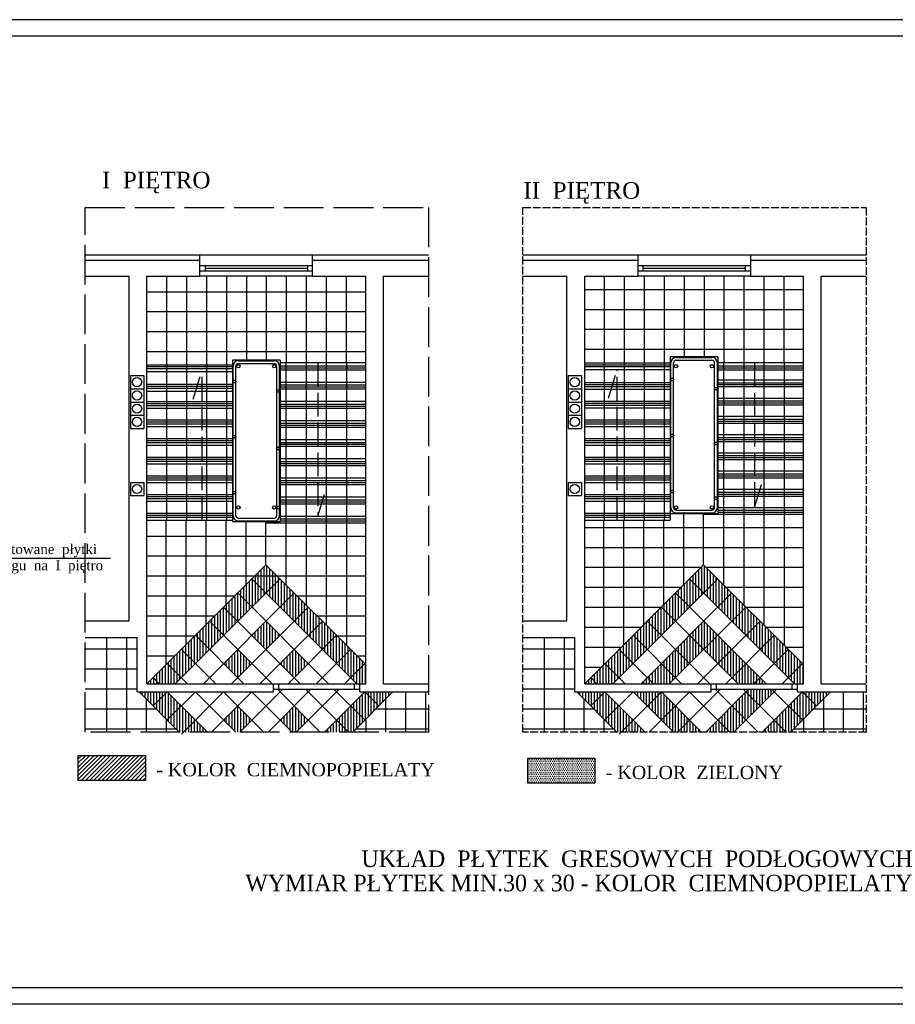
# Model space of a CAD drawing. Extents: x -4334 to 79223, y -1882 to 29514.
# Tile 45 of 60: x 50824 to 52145, y 7250 to 8735. Entities that reach past the tile are written whole.
import ezdxf

# ---------------------------------------------------------------- set-up
doc = ezdxf.new("R2010")
doc.units = 0
doc.header["$MEASUREMENT"] = 0
doc.linetypes.add('ACAD_ISO02W100', pattern=[15, 12, -3])
for name, color, linetype in [('CIENKIE', 251, 'CONTINUOUS'), ('NAPIS', 251, 'CONTINUOUS'), ('PRZERYW', 251, 'ACAD_ISO02W100'), ('SCIANY', 251, 'CONTINUOUS'), ('urzadzenia', 251, 'CONTINUOUS'), ('URZĄDZENIA', 251, 'CONTINUOUS')]:
    doc.layers.add(name, color=color, linetype=linetype)
doc.styles.add('NEWROMAN', font='TIMES.TTF')
pattern_1 = [(90, (51087.167, 18386.5174), (-4.375, 9e-16), [])]

msp = doc.modelspace()

# ---------------------------------------------------------------- hatches: boundary and pattern name
at = {"layer": 'urzadzenia', "ltscale": 3}
h = msp.add_hatch(dxfattribs=at)
h.set_pattern_fill('ANSI31', color=256, scale=35, angle=45, style=0)
h.set_pattern_definition(pattern_1)
h.paths.add_polyline_path([(51195.19, 7828.12), (51173.91, 7806.84), (51195.19, 7785.55), (51216.48, 7806.84)])
h.paths.add_polyline_path([(51152.62, 7742.99), (51173.91, 7764.27), (51152.62, 7785.55), (51131.34, 7764.27)])
h.paths.add_polyline_path([(51237.76, 7785.55), (51216.48, 7764.27), (51237.76, 7742.99), (51259.04, 7764.27)])
h.paths.add_polyline_path([(51240.88, 7660.97), (51259.04, 7679.14), (51237.76, 7700.42), (51216.48, 7679.14), (51234.64, 7660.97)])
h.paths.add_polyline_path([(51149.5, 7660.97), (51155.75, 7660.97), (51173.91, 7679.14), (51152.62, 7700.42), (51131.34, 7679.14)])
h = msp.add_hatch(dxfattribs=at)
h.set_pattern_fill('ANSI31', color=256, scale=35, angle=45, style=0)
h.set_pattern_definition(pattern_1)
h.paths.add_polyline_path([(51761.26, 7733.7), (51779.83, 7733.7), (51770.55, 7742.99)])
h.paths.add_polyline_path([(51813.11, 7742.99), (51791.83, 7764.27), (51770.55, 7742.99), (51779.83, 7733.7), (51803.83, 7733.7)])
h.paths.add_polyline_path([(51834.4, 7764.27), (51813.11, 7785.55), (51791.83, 7764.27), (51813.11, 7742.99)])
h.paths.add_polyline_path([(51855.68, 7785.55), (51834.4, 7806.84), (51813.11, 7785.55), (51834.4, 7764.27)])
h.paths.add_polyline_path([(51876.97, 7806.84), (51855.68, 7828.12), (51834.4, 7806.84), (51855.68, 7785.55)])
h.paths.add_polyline_path([(51855.68, 7785.55), (51876.97, 7764.27), (51898.25, 7785.55), (51876.97, 7806.84)])
h.paths.add_polyline_path([(51898.25, 7742.99), (51919.53, 7764.27), (51898.25, 7785.55), (51876.97, 7764.27)])
h.paths.add_polyline_path([(51907.53, 7733.7), (51931.53, 7733.7), (51940.82, 7742.99), (51919.53, 7764.27), (51898.25, 7742.99)])
h.paths.add_polyline_path([(51940.82, 7742.99), (51931.53, 7733.7), (51950.1, 7733.7)])
h.paths.add_polyline_path([(51940.82, 7700.42), (51962.1, 7721.7), (51958.1, 7725.7), (51923.53, 7725.7), (51919.53, 7721.7)])
h.paths.add_polyline_path([(51919.53, 7679.14), (51940.82, 7700.42), (51919.53, 7721.7), (51898.25, 7700.42)])
h.paths.add_polyline_path([(51901.37, 7660.97), (51919.53, 7679.14), (51898.25, 7700.42), (51876.97, 7679.14), (51895.13, 7660.97)])
h.paths.add_polyline_path([(51895.13, 7660.97), (51876.97, 7679.14), (51858.8, 7660.97)])
h.paths.add_polyline_path([(51852.56, 7660.97), (51834.4, 7679.14), (51816.24, 7660.97)])
h.paths.add_polyline_path([(51816.24, 7660.97), (51834.4, 7679.14), (51813.11, 7700.42), (51791.83, 7679.14), (51809.99, 7660.97)])
h.paths.add_polyline_path([(51813.11, 7700.42), (51791.83, 7721.7), (51770.55, 7700.42), (51791.83, 7679.14)])
h.paths.add_polyline_path([(51770.55, 7700.42), (51791.83, 7721.7), (51749.26, 7721.7)])
h = msp.add_hatch(dxfattribs=at)
h.set_pattern_fill('ANSI31', color=256, scale=35, style=0)
h.set_pattern_definition([(45, (-1877.509, -2149.4463), (-3.09359217, 3.09359217), [])])
h.paths.add_polyline_path([(51013.29, 7587.95), (51013.29, 7625.71), (50912.03, 7625.71), (50912.03, 7587.95)])
h = msp.add_hatch(dxfattribs=at)
h.set_pattern_fill('DOTS', color=256, scale=45, style=0)
h.set_pattern_definition([(0, (-1852.157, -2153.6698), (1.40625, 2.8125), [0, -2.8125])])
h.paths.add_polyline_path([(51691.51, 7583.72), (51691.51, 7621.49), (51590.25, 7621.49), (51590.25, 7583.72)])
at = {"layer": 'URZĄDZENIA', "ltscale": 3}
h = msp.add_hatch(dxfattribs=at)
h.set_pattern_fill('ANSI31', color=256, scale=35, angle=45, style=0)
h.set_pattern_definition([(90, (50426.6777, 18386.5174), (-4.375, 9e-16), [])])
h.paths.add_polyline_path([(51034.21, 7733.7), (51024.92, 7742.99), (51015.64, 7733.7)])
h.paths.add_polyline_path([(51024.92, 7742.99), (51034.21, 7733.7), (51058.21, 7733.7), (51067.49, 7742.99), (51046.21, 7764.27)])
h.paths.add_polyline_path([(51067.49, 7785.55), (51046.21, 7764.27), (51067.49, 7742.99), (51088.77, 7764.27)])
h.paths.add_polyline_path([(51088.77, 7806.84), (51067.49, 7785.55), (51088.77, 7764.27), (51110.06, 7785.55)])
h.paths.add_polyline_path([(51131.34, 7806.84), (51110.06, 7828.12), (51088.77, 7806.84), (51110.06, 7785.55)])
h.paths.add_polyline_path([(51131.34, 7806.84), (51152.62, 7828.12), (51131.34, 7849.41), (51110.06, 7828.12)])
h.paths.add_polyline_path([(51152.62, 7828.12), (51173.91, 7849.41), (51152.62, 7870.69), (51131.34, 7849.41)])
h.paths.add_polyline_path([(51173.91, 7891.97), (51152.62, 7870.69), (51173.91, 7849.41), (51195.19, 7870.69)])
h.paths.add_polyline_path([(51195.19, 7870.69), (51216.48, 7891.97), (51195.19, 7913.26), (51173.91, 7891.97)])
h.paths.add_polyline_path([(51216.48, 7849.41), (51237.76, 7870.69), (51216.48, 7891.97), (51195.19, 7870.69)])
h.paths.add_polyline_path([(51259.04, 7849.41), (51237.76, 7870.69), (51216.48, 7849.41), (51237.76, 7828.12)])
h.paths.add_polyline_path([(51280.33, 7828.12), (51259.04, 7849.41), (51237.76, 7828.12), (51259.04, 7806.84)])
h.paths.add_polyline_path([(51259.04, 7806.84), (51280.33, 7785.55), (51301.61, 7806.84), (51280.33, 7828.12)])
h.paths.add_polyline_path([(51280.33, 7785.55), (51301.61, 7764.27), (51322.9, 7785.55), (51301.61, 7806.84)])
h.paths.add_polyline_path([(51322.9, 7742.99), (51344.18, 7764.27), (51322.9, 7785.55), (51301.61, 7764.27)])
h.paths.add_polyline_path([(51322.9, 7742.99), (51332.18, 7733.7), (51336.64, 7733.7), (51345.64, 7733.7), (51345.64, 7762.81), (51344.18, 7764.27)])
h.paths.add_polyline_path([(51348.64, 7721.7), (51348.64, 7717.25), (51365.46, 7700.42), (51372.64, 7707.59), (51372.64, 7721.7)])
h.paths.add_polyline_path([(51348.64, 7717.25), (51348.64, 7683.59), (51365.46, 7700.42)])
h.paths.add_polyline_path([(51348.64, 7717.25), (51344.18, 7721.7), (51322.9, 7700.42), (51344.18, 7679.14), (51348.64, 7683.59)])
h.paths.add_polyline_path([(51372.64, 7721.7), (51372.64, 7707.59), (51386.75, 7721.7)])
h.paths.add_polyline_path([(51301.61, 7679.14), (51319.77, 7660.97), (51326.02, 7660.97), (51344.18, 7679.14), (51322.9, 7700.42)])
h.paths.add_polyline_path([(51319.77, 7660.97), (51301.61, 7679.14), (51283.45, 7660.97)])
h.paths.add_polyline_path([(51046.21, 7721.7), (51012.64, 7721.7), (51012.64, 7712.7), (51024.92, 7700.42)])
h.paths.add_polyline_path([(51012.64, 7721.7), (51003.64, 7721.7), (51012.64, 7712.7)])
h.paths.add_polyline_path([(51024.92, 7700.42), (51046.21, 7679.14), (51067.49, 7700.42), (51046.21, 7721.7)])
h.paths.add_polyline_path([(51067.49, 7700.42), (51046.21, 7679.14), (51064.37, 7660.97), (51070.61, 7660.97), (51088.77, 7679.14)])
h.paths.add_polyline_path([(51088.77, 7679.14), (51070.61, 7660.97), (51106.94, 7660.97)])
h = msp.add_hatch(dxfattribs=at)
h.set_pattern_fill('ANSI31', color=256, scale=35, angle=45, style=0)
h.set_pattern_definition(pattern_1)
h.paths.add_polyline_path([(51694.69, 7733.7), (51685.41, 7742.99), (51676.13, 7733.7)])
h.paths.add_polyline_path([(51685.41, 7742.99), (51694.69, 7733.7), (51718.69, 7733.7), (51727.98, 7742.99), (51706.69, 7764.27)])
h.paths.add_polyline_path([(51727.98, 7785.55), (51706.69, 7764.27), (51727.98, 7742.99), (51749.26, 7764.27)])
h.paths.add_polyline_path([(51749.26, 7806.84), (51727.98, 7785.55), (51749.26, 7764.27), (51770.55, 7785.55)])
h.paths.add_polyline_path([(51791.83, 7806.84), (51770.55, 7828.12), (51749.26, 7806.84), (51770.55, 7785.55)])
h.paths.add_polyline_path([(51791.83, 7806.84), (51813.11, 7828.12), (51791.83, 7849.41), (51770.55, 7828.12)])
h.paths.add_polyline_path([(51813.11, 7828.12), (51834.4, 7849.41), (51813.11, 7870.69), (51791.83, 7849.41)])
h.paths.add_polyline_path([(51834.4, 7891.97), (51813.11, 7870.69), (51834.4, 7849.41), (51855.68, 7870.69)])
h.paths.add_polyline_path([(51855.68, 7870.69), (51876.97, 7891.97), (51855.68, 7913.26), (51834.4, 7891.97)])
h.paths.add_polyline_path([(51876.97, 7849.41), (51898.25, 7870.69), (51876.97, 7891.97), (51855.68, 7870.69)])
h.paths.add_polyline_path([(51919.53, 7849.41), (51898.25, 7870.69), (51876.97, 7849.41), (51898.25, 7828.12)])
h.paths.add_polyline_path([(51940.82, 7828.12), (51919.53, 7849.41), (51898.25, 7828.12), (51919.53, 7806.84)])
h.paths.add_polyline_path([(51919.53, 7806.84), (51940.82, 7785.55), (51962.1, 7806.84), (51940.82, 7828.12)])
h.paths.add_polyline_path([(51940.82, 7785.55), (51962.1, 7764.27), (51983.39, 7785.55), (51962.1, 7806.84)])
h.paths.add_polyline_path([(51983.39, 7742.99), (52004.67, 7764.27), (51983.39, 7785.55), (51962.1, 7764.27)])
h.paths.add_polyline_path([(51983.39, 7742.99), (51992.67, 7733.7), (51997.13, 7733.7), (52006.13, 7733.7), (52006.13, 7762.81), (52004.67, 7764.27)])
h.paths.add_polyline_path([(52009.13, 7721.7), (52009.13, 7717.25), (52025.95, 7700.42), (52033.13, 7707.59), (52033.13, 7721.7)])
h.paths.add_polyline_path([(52009.13, 7717.25), (52009.13, 7683.59), (52025.95, 7700.42)])
h.paths.add_polyline_path([(52009.13, 7717.25), (52004.67, 7721.7), (51983.39, 7700.42), (52004.67, 7679.14), (52009.13, 7683.59)])
h.paths.add_polyline_path([(52033.13, 7721.7), (52033.13, 7707.59), (52047.24, 7721.7)])
h.paths.add_polyline_path([(51962.1, 7679.14), (51980.26, 7660.97), (51986.51, 7660.97), (52004.67, 7679.14), (51983.39, 7700.42)])
h.paths.add_polyline_path([(51980.26, 7660.97), (51962.1, 7679.14), (51943.94, 7660.97)])
h.paths.add_polyline_path([(51706.69, 7721.7), (51673.13, 7721.7), (51673.13, 7712.7), (51685.41, 7700.42)])
h.paths.add_polyline_path([(51673.13, 7721.7), (51664.13, 7721.7), (51673.13, 7712.7)])
h.paths.add_polyline_path([(51685.41, 7700.42), (51706.69, 7679.14), (51727.98, 7700.42), (51706.69, 7721.7)])
h.paths.add_polyline_path([(51727.98, 7700.42), (51706.69, 7679.14), (51724.86, 7660.97), (51731.1, 7660.97), (51749.26, 7679.14)])
h.paths.add_polyline_path([(51749.26, 7679.14), (51731.1, 7660.97), (51767.42, 7660.97)])

# ---------------------------------------------------------------- linework, layer by layer
at = {"layer": 'CIENKIE', "ltscale": 3}
for p, q in [((53153.17, 8735.34), (49928.36, 8735.34)), ((53128.17, 8710.34), (50128.36, 8710.34)), ((51095.64, 8380.7), (51265.64, 8380.7)), ((51756.13, 8380.7), (51926.13, 8380.7)), ((50922.22, 8372.7), (51095.64, 8372.7)), ((51095.64, 8364.56), (51265.64, 8364.56)), ((51103.64, 8364.56), (51103.64, 8356.56)), ((51103.64, 8360.56), (51257.64, 8360.56)), ((51257.64, 8364.56), (51257.64, 8356.56)), ((51265.64, 8372.7), (51440.63, 8372.7)), ((51582.71, 8372.7), (51756.13, 8372.7)), ((51756.13, 8364.56), (51926.13, 8364.56)), ((51764.13, 8364.56), (51764.13, 8356.56)), ((51764.13, 8360.56), (51918.13, 8360.56)), ((51918.13, 8364.56), (51918.13, 8356.56)), ((51926.13, 8372.7), (52101.12, 8372.7)), ((51095.64, 8356.56), (51265.64, 8356.56)), ((51265.64, 8348.7), (51095.64, 8348.7)), ((51756.13, 8356.56), (51926.13, 8356.56)), ((51926.13, 8348.7), (51756.13, 8348.7)), ((51153.64, 8220.9), (51207.64, 8220.9)), ((51153.64, 8216.7), (51207.64, 8216.7)), ((51345.64, 8217.7), (51216.64, 8217.7)), ((51814.13, 8225.9), (51868.13, 8225.9)), ((51814.13, 8221.7), (51868.13, 8221.7)), ((52006.13, 8217.7), (51877.13, 8217.7)), ((51015.64, 8204.7), (51144.64, 8204.7)), ((51676.13, 8207.7), (51805.13, 8207.7)), ((51216.64, 8188.83), (51345.64, 8188.83)), ((51877.13, 8192.2), (52006.13, 8192.2)), ((51015.64, 8175.33), (51144.64, 8175.33)), ((51805.13, 8177.58), (51676.13, 8177.58)), ((51216.64, 8159.95), (51345.64, 8159.95)), ((51877.13, 8164.7), (52006.13, 8164.7)), ((51015.64, 8149.33), (51144.64, 8149.33)), ((51805.13, 8149.46), (51676.13, 8149.46)), ((51216.64, 8131.08), (51345.64, 8131.08)), ((51877.13, 8137.2), (52006.13, 8137.2)), ((51144.64, 8121.34), (51015.64, 8121.34)), ((51805.13, 8121.34), (51676.13, 8121.34)), ((51877.13, 8109.7), (52006.13, 8109.7)), ((51216.64, 8102.2), (51345.64, 8102.2)), ((51144.64, 8093.22), (51015.64, 8093.22)), ((51805.13, 8093.22), (51676.13, 8093.22)), ((51877.13, 8082.2), (52006.13, 8082.2)), ((51144.64, 8065.1), (51015.64, 8065.1)), ((51216.64, 8073.33), (51345.64, 8073.33)), ((51805.13, 8065.1), (51676.13, 8065.1)), ((51877.13, 8054.7), (52006.13, 8054.7)), ((51144.64, 8036.98), (51015.64, 8036.98)), ((51216.64, 8044.45), (51345.64, 8044.45)), ((51805.13, 8036.98), (51676.13, 8036.98)), ((51877.13, 8027.2), (52006.13, 8027.2)), ((51144.64, 8008.86), (51015.64, 8008.86)), ((51216.64, 8015.58), (51345.64, 8015.58)), ((51805.13, 8008.86), (51676.13, 8008.86)), ((51805.13, 7990.7), (51805.13, 7980.7)), ((51814.13, 7995.7), (51868.13, 7995.7)), ((51814.13, 7991.5), (51868.13, 7991.5)), ((51877.13, 7999.7), (52006.13, 7999.7)), ((51015.64, 7980.7), (51144.64, 7980.7)), ((51153.64, 7983.7), (51207.64, 7983.7)), ((51153.64, 7979.5), (51207.64, 7979.5)), ((51216.64, 7986.7), (51345.64, 7986.7)), ((51676.13, 7980.7), (51805.13, 7980.7)), ((50960.42, 7922.68), (50740.37, 7922.68)), ((51206.64, 7733.7), (51336.64, 7733.7)), ((51206.64, 7725.7), (51336.64, 7725.7)), ((51867.13, 7733.7), (51997.13, 7733.7)), ((51867.13, 7725.7), (51997.13, 7725.7)), ((53128.17, 7275.34), (50128.36, 7275.34)), ((53153.17, 7250.34), (49928.36, 7250.34))]:
    msp.add_line(p, q, dxfattribs=at)
at = {"layer": 'CIENKIE'}
for p, q in [((51145.44, 7987.7), (51145.44, 8212.7)), ((51149.64, 7987.7), (51149.64, 8212.7)), ((51211.64, 7987.7), (51211.64, 8212.7)), ((51215.84, 7987.7), (51215.84, 8212.7)), ((51805.93, 7999.7), (51805.93, 8217.7)), ((51810.13, 7999.7), (51810.13, 8217.7)), ((51872.13, 7999.7), (51872.13, 8217.7)), ((51876.33, 7999.7), (51876.33, 8217.7)), ((51214.64, 7725.7), (51214.64, 7733.7)), ((51328.64, 7725.7), (51328.64, 7733.7)), ((51875.13, 7725.7), (51875.13, 7733.7)), ((51989.13, 7725.7), (51989.13, 7733.7))]:
    msp.add_line(p, q, dxfattribs=at)
for points in [[(51013.29, 7587.95), (50912.03, 7587.95), (50912.03, 7625.71), (51013.29, 7625.71)], [(51691.51, 7583.72), (51590.25, 7583.72), (51590.25, 7621.49), (51691.51, 7621.49)]]:
    msp.add_lwpolyline(points, close=True, dxfattribs=at)
for centre in [(51000.64, 8188.7), (51661.13, 8188.7), (51000.64, 8168.7), (51661.13, 8168.7), (51000.64, 8148.7), (51661.13, 8148.7), (51000.64, 8128.7), (51661.13, 8128.7), (51000.64, 8027.51), (51661.13, 8027.51)]:
    msp.add_circle(centre, 7, dxfattribs=at)
at = {"layer": 'CIENKIE', "ltscale": 3}
for centre, radius, start, end in [((51153.64, 8212.7), 8.2, 90, 180), ((51153.64, 8212.7), 4, 90, 180), ((51207.64, 8212.7), 8.2, 0, 90), ((51207.64, 8212.7), 4, 0, 90), ((51814.13, 8217.7), 8.2, 90, 180), ((51814.13, 8217.7), 4, 90, 180), ((51868.13, 8217.7), 8.2, 0, 90), ((51868.13, 8217.7), 4, 0, 90), ((51814.13, 7999.7), 8.2, 180, 270), ((51814.13, 7999.7), 4, 180, 270), ((51868.13, 7999.7), 8.2, 270, 0), ((51868.13, 7999.7), 4, 270, 0), ((51153.64, 7987.7), 8.2, 180, 270), ((51153.64, 7987.7), 4, 180, 270), ((51207.64, 7987.7), 8.2, 270, 0), ((51207.64, 7987.7), 4, 270, 0)]:
    msp.add_arc(centre, radius, start, end, dxfattribs=at)
at = {"layer": 'PRZERYW', "ltscale": 3}
for p, q in [((51273.24, 8217.7), (51273.24, 7986.7)), ((51932.53, 8217.7), (51932.53, 7999.7)), ((51085.5, 8162.77), (51098.76, 8205.7)), ((51098.76, 7980.7), (51098.76, 8205.7)), ((51712.06, 8164.77), (51725.31, 8207.7)), ((51725.31, 7980.7), (51725.31, 8207.7)), ((51932.53, 7999.7), (51943.44, 8035.01)), ((51273.24, 7986.7), (51283.32, 8019.33))]:
    msp.add_line(p, q, dxfattribs=at)
at = {"layer": 'PRZERYW', "ltscale": 5}
msp.add_lwpolyline([(50922.22, 8452.02), (51440.63, 8452.02), (51440.63, 7660.97), (50922.22, 7660.97)], close=True, dxfattribs=at)
at = {"layer": 'PRZERYW'}
msp.add_lwpolyline([(51582.71, 8452.02), (52101.12, 8452.02), (52101.12, 7660.97), (51582.71, 7660.97)], close=True, dxfattribs=at)
at = {"layer": 'PRZERYW', "ltscale": 3}
for centre in [(51147.54, 8189.7), (51808.03, 8192.7), (51213.74, 8175.33), (51874.23, 8178.7), (51147.54, 8106.34), (51808.03, 8108.34), (51874.23, 8096.2), (51213.74, 8088.7), (51147.54, 8021.98), (51808.03, 8023.98), (51874.23, 8013.7), (51213.74, 7999.7)]:
    msp.add_circle(centre, 2, dxfattribs=at)
at = {"layer": 'SCIANY', "ltscale": 3}
for p, q in [((50922.22, 8380.7), (51095.64, 8380.7)), ((51095.64, 8348.7), (51095.64, 8380.7)), ((51265.64, 8380.7), (51440.63, 8380.7)), ((51265.64, 8348.7), (51265.64, 8380.7)), ((51582.71, 8380.7), (51756.13, 8380.7)), ((51756.13, 8380.7), (51756.13, 8348.7)), ((51926.13, 8380.7), (52101.12, 8380.7)), ((51926.13, 8380.7), (51926.13, 8348.7)), ((50922.22, 8348.7), (50988.64, 8348.7)), ((51015.64, 8348.7), (51095.64, 8348.7)), ((51265.64, 8348.7), (51345.64, 8348.7)), ((51372.64, 8348.7), (51440.63, 8348.7)), ((51582.71, 8348.7), (51649.13, 8348.7)), ((51676.13, 8348.7), (51756.13, 8348.7)), ((51926.13, 8348.7), (52006.13, 8348.7)), ((52033.13, 8348.7), (52101.12, 8348.7)), ((50922.22, 7828.7), (50988.64, 7828.7)), ((51582.71, 7828.7), (51649.13, 7828.7)), ((50922.22, 7803.7), (51000.64, 7803.7)), ((51582.71, 7803.7), (51661.13, 7803.7)), ((51015.64, 7733.7), (51206.64, 7733.7)), ((51336.64, 7733.7), (51345.64, 7733.7)), ((51372.64, 7733.7), (51440.63, 7733.7)), ((51676.13, 7733.7), (51867.13, 7733.7)), ((51997.13, 7733.7), (52006.13, 7733.7)), ((52033.13, 7733.7), (52101.12, 7733.7)), ((51000.64, 7721.7), (51206.64, 7721.7)), ((51336.64, 7721.7), (51440.63, 7721.7)), ((51661.13, 7721.7), (51867.13, 7721.7)), ((51997.13, 7721.7), (52101.12, 7721.7))]:
    msp.add_line(p, q, dxfattribs=at)
at = {"layer": 'SCIANY'}
for p, q in [((50988.64, 7828.7), (50988.64, 8348.7)), ((51015.64, 7733.7), (51015.64, 8348.7)), ((51345.64, 7733.7), (51345.64, 8348.7)), ((51372.64, 7733.7), (51372.64, 8348.7)), ((51649.13, 7828.7), (51649.13, 8348.7)), ((51676.13, 7733.7), (51676.13, 8348.7)), ((52006.13, 7733.7), (52006.13, 8348.7)), ((52033.13, 7733.7), (52033.13, 8348.7)), ((51000.64, 7721.7), (51000.64, 7803.7)), ((51661.13, 7721.7), (51661.13, 7803.7)), ((51206.64, 7721.7), (51206.64, 7733.7)), ((51336.64, 7721.7), (51336.64, 7733.7)), ((51867.13, 7721.7), (51867.13, 7733.7)), ((51997.13, 7721.7), (51997.13, 7733.7))]:
    msp.add_line(p, q, dxfattribs=at)
at = {"layer": 'SCIANY', "ltscale": 3}
for centre in [(51153.64, 8212.7), (51207.64, 8212.7), (51814.13, 8212.7), (51868.13, 8212.7), (51153.64, 7999.7), (51207.64, 7999.7), (51814.13, 7999.7), (51868.13, 7999.7)]:
    msp.add_circle(centre, 2.5, dxfattribs=at)
at = {"layer": 'urzadzenia'}
for p, q in [((51045.74, 7980.7), (51045.74, 8348.7)), ((51075.84, 7980.7), (51075.84, 8348.7)), ((51105.94, 7980.7), (51105.94, 8348.7)), ((51136.04, 7980.7), (51136.04, 8348.7)), ((51166.14, 8221.7), (51166.14, 8348.7)), ((51196.24, 8221.7), (51196.24, 8348.7)), ((51226.34, 8217.7), (51226.34, 8348.7)), ((51256.44, 8217.7), (51256.44, 8348.7)), ((51286.54, 8217.7), (51286.54, 8348.7)), ((51316.64, 8217.7), (51316.64, 8348.7)), ((51706.23, 7980.7), (51706.23, 8348.7)), ((51736.33, 7980.7), (51736.33, 8348.7)), ((51766.43, 7980.7), (51766.43, 8348.7)), ((51796.53, 7980.7), (51796.53, 8348.7)), ((51826.63, 8226.7), (51826.63, 8348.7)), ((51856.73, 8226.7), (51856.73, 8348.7)), ((51886.83, 8217.7), (51886.83, 8348.7)), ((51916.93, 8217.7), (51916.93, 8348.7)), ((51947.03, 8217.7), (51947.03, 8348.7)), ((51977.13, 8217.7), (51977.13, 8348.7)), ((50990.64, 8198.7), (51010.64, 8198.7)), ((51651.13, 8198.7), (51671.13, 8198.7)), ((50990.64, 8178.7), (51010.64, 8178.7)), ((51651.13, 8178.7), (51671.13, 8178.7)), ((50990.64, 8158.7), (51010.64, 8158.7)), ((51651.13, 8158.7), (51671.13, 8158.7)), ((50990.64, 8138.7), (51010.64, 8138.7)), ((51651.13, 8138.7), (51671.13, 8138.7)), ((50990.64, 8118.7), (51010.64, 8118.7)), ((51651.13, 8118.7), (51671.13, 8118.7)), ((50990.64, 8037.51), (51010.64, 8037.51)), ((51651.13, 8037.51), (51671.13, 8037.51)), ((50990.64, 8017.51), (51010.64, 8017.51)), ((51651.13, 8017.51), (51671.13, 8017.51))]:
    msp.add_line(p, q, dxfattribs=at)
at = {"layer": 'urzadzenia', "ltscale": 3}
for p, q in [((51015.64, 8325.1), (51345.64, 8325.1)), ((52006.13, 8328.1), (51676.13, 8328.1)), ((51015.64, 8295), (51345.64, 8295)), ((52006.13, 8298), (51676.13, 8298)), ((51015.64, 8264.9), (51345.64, 8264.9)), ((52006.13, 8267.9), (51676.13, 8267.9)), ((51015.64, 8234.8), (51345.64, 8234.8)), ((52006.13, 8237.8), (51676.13, 8237.8)), ((51015.64, 8215.04), (51144.64, 8215.04)), ((51144.64, 8221.7), (51144.64, 7978.7)), ((51216.64, 8221.7), (51144.64, 8221.7)), ((51216.64, 8221.7), (51216.64, 7978.7)), ((51216.64, 8213.4), (51345.64, 8213.4)), ((51225.69, 7882.76), (51225.69, 8217.7)), ((51256.19, 7852.26), (51256.19, 8217.7)), ((51286.69, 7821.76), (51286.69, 8217.7)), ((51317.19, 7791.26), (51317.19, 8217.7)), ((51676.13, 8218.04), (51805.13, 8218.04)), ((51676.13, 8215.04), (51805.13, 8215.04)), ((51805.13, 8226.7), (51805.13, 8131.58)), ((51877.13, 8226.7), (51805.13, 8226.7)), ((51877.13, 8226.7), (51877.13, 7990.7)), ((51877.13, 8213.4), (52006.13, 8213.4)), ((51886.18, 7882.76), (51886.18, 8217.7)), ((51916.68, 7852.26), (51916.68, 8217.7)), ((51947.18, 7821.76), (51947.18, 8217.7)), ((51977.68, 7791.26), (51977.68, 8217.7)), ((50990.64, 8198.7), (50990.64, 8118.7)), ((51010.64, 8198.7), (51010.64, 8118.7)), ((51015.64, 8212.04), (51144.64, 8212.04)), ((51015.64, 8209.04), (51144.64, 8209.04)), ((51216.64, 8210.4), (51345.64, 8210.4)), ((51216.64, 8207.4), (51345.64, 8207.4)), ((51651.13, 8198.7), (51651.13, 8118.7)), ((51671.13, 8198.7), (51671.13, 8118.7)), ((51676.13, 8212.04), (51805.13, 8212.04)), ((51877.13, 8210.4), (52006.13, 8210.4)), ((51877.13, 8207.4), (52006.13, 8207.4)), ((51015.64, 8185.66), (51144.64, 8185.66)), ((51015.64, 8182.66), (51144.64, 8182.66)), ((51216.64, 8184.53), (51345.64, 8184.53)), ((51676.13, 8187.92), (51805.13, 8187.92)), ((51676.13, 8184.92), (51805.13, 8184.92)), ((51877.13, 8187.9), (52006.13, 8187.9)), ((51877.13, 8184.9), (52006.13, 8184.9)), ((51015.64, 8179.66), (51144.64, 8179.66)), ((51216.64, 8181.53), (51345.64, 8181.53)), ((51216.64, 8178.53), (51345.64, 8178.53)), ((51676.13, 8181.92), (51805.13, 8181.92)), ((51877.13, 8181.9), (52006.13, 8181.9)), ((51015.64, 8159.67), (51144.64, 8159.67)), ((51015.64, 8156.67), (51144.64, 8156.67)), ((51015.64, 8153.67), (51144.64, 8153.67)), ((51216.64, 8155.65), (51345.64, 8155.65)), ((51216.64, 8152.65), (51345.64, 8152.65)), ((51676.13, 8159.8), (51805.13, 8159.8)), ((51676.13, 8156.8), (51805.13, 8156.8)), ((51676.13, 8153.8), (51805.13, 8153.8)), ((51877.13, 8160.4), (52006.13, 8160.4)), ((51877.13, 8157.4), (52006.13, 8157.4)), ((51877.13, 8154.4), (52006.13, 8154.4)), ((51216.64, 8149.65), (51345.64, 8149.65)), ((51015.64, 8131.68), (51144.64, 8131.68)), ((51015.64, 8128.68), (51144.64, 8128.68)), ((51015.64, 8125.68), (51144.64, 8125.68)), ((51216.64, 8126.78), (51345.64, 8126.78)), ((51216.64, 8123.78), (51345.64, 8123.78)), ((51676.13, 8131.68), (51805.13, 8131.68)), ((51676.13, 8128.68), (51805.13, 8128.68)), ((51676.13, 8125.68), (51805.13, 8125.68)), ((51805.13, 8131.58), (51805.13, 7990.7)), ((51877.13, 8132.9), (52006.13, 8132.9)), ((51877.13, 8129.9), (52006.13, 8129.9)), ((51877.13, 8126.9), (52006.13, 8126.9)), ((51216.64, 8120.78), (51345.64, 8120.78)), ((51015.64, 8103.56), (51144.64, 8103.56)), ((51015.64, 8100.56), (51144.64, 8100.56)), ((51015.64, 8097.56), (51144.64, 8097.56)), ((51216.64, 8097.9), (51345.64, 8097.9)), ((51216.64, 8094.9), (51345.64, 8094.9)), ((51676.13, 8103.56), (51805.13, 8103.56)), ((51676.13, 8100.56), (51805.13, 8100.56)), ((51676.13, 8097.56), (51805.13, 8097.56)), ((51877.13, 8105.4), (52006.13, 8105.4)), ((51877.13, 8102.4), (52006.13, 8102.4)), ((51877.13, 8099.4), (52006.13, 8099.4)), ((51216.64, 8091.9), (51345.64, 8091.9)), ((51015.64, 8075.44), (51144.64, 8075.44)), ((51015.64, 8072.44), (51144.64, 8072.44)), ((51015.64, 8069.44), (51144.64, 8069.44)), ((51216.64, 8069.03), (51345.64, 8069.03)), ((51216.64, 8066.03), (51345.64, 8066.03)), ((51676.13, 8075.44), (51805.13, 8075.44)), ((51676.13, 8072.44), (51805.13, 8072.44)), ((51676.13, 8069.44), (51805.13, 8069.44)), ((51877.13, 8077.9), (52006.13, 8077.9)), ((51877.13, 8074.9), (52006.13, 8074.9)), ((51877.13, 8071.9), (52006.13, 8071.9)), ((51216.64, 8063.03), (51345.64, 8063.03)), ((51877.13, 8050.4), (52006.13, 8050.4)), ((50990.64, 8037.51), (50990.64, 8017.51)), ((51010.64, 8037.51), (51010.64, 8017.51)), ((51015.64, 8047.32), (51144.64, 8047.32)), ((51015.64, 8044.32), (51144.64, 8044.32)), ((51015.64, 8041.32), (51144.64, 8041.32)), ((51216.64, 8040.15), (51345.64, 8040.15)), ((51216.64, 8037.15), (51345.64, 8037.15)), ((51216.64, 8034.15), (51345.64, 8034.15)), ((51651.13, 8037.51), (51651.13, 8017.51)), ((51671.13, 8037.51), (51671.13, 8017.51)), ((51676.13, 8047.32), (51805.13, 8047.32)), ((51676.13, 8044.32), (51805.13, 8044.32)), ((51676.13, 8041.32), (51805.13, 8041.32)), ((51877.13, 8047.4), (52006.13, 8047.4)), ((51877.13, 8044.4), (52006.13, 8044.4)), ((51015.64, 8019.2), (51144.64, 8019.2)), ((51676.13, 8019.2), (51805.13, 8019.2)), ((51877.13, 8022.9), (52006.13, 8022.9)), ((51877.13, 8019.9), (52006.13, 8019.9)), ((51015.64, 8016.2), (51144.64, 8016.2)), ((51015.64, 8013.2), (51144.64, 8013.2)), ((51216.64, 8011.28), (51345.64, 8011.28)), ((51216.64, 8008.28), (51345.64, 8008.28)), ((51216.64, 8005.28), (51345.64, 8005.28)), ((51676.13, 8016.2), (51805.13, 8016.2)), ((51676.13, 8013.2), (51805.13, 8013.2)), ((51877.13, 8016.9), (52006.13, 8016.9)), ((51015.64, 7991.04), (51144.64, 7991.04)), ((51676.13, 7991.04), (51805.13, 7991.04)), ((51805.13, 7990.7), (51877.13, 7990.7)), ((51825.58, 7883.16), (51825.58, 7992.5)), ((51855.68, 7913.26), (51855.68, 7990.7)), ((51855.68, 7989.4), (52006.13, 7989.4)), ((51877.13, 7995.4), (52006.13, 7995.4)), ((51877.13, 7992.4), (52006.13, 7992.4)), ((51015.64, 7988.04), (51144.64, 7988.04)), ((51015.64, 7985.04), (51144.64, 7985.04)), ((51044.69, 7762.76), (51044.69, 7980.7)), ((51074.79, 7792.86), (51074.79, 7980.7)), ((51104.89, 7822.96), (51104.89, 7980.7)), ((51134.99, 7853.06), (51134.99, 7980.7)), ((51144.64, 7978.7), (51216.64, 7978.7)), ((51165.09, 7883.16), (51165.09, 7978.7)), ((51195.19, 7913.26), (51195.19, 7978.7)), ((51195.19, 7976.4), (51345.64, 7976.4)), ((51216.64, 7982.4), (51345.64, 7982.4)), ((51216.64, 7979.4), (51345.64, 7979.4)), ((51676.13, 7988.04), (51805.13, 7988.04)), ((51676.13, 7985.04), (51805.13, 7985.04)), ((51705.18, 7762.76), (51705.18, 7980.7)), ((51735.28, 7792.86), (51735.28, 7980.7)), ((51765.38, 7822.96), (51765.38, 7980.7)), ((51795.48, 7853.06), (51795.48, 7980.7)), ((51676.13, 7969.6), (52006.13, 7969.6)), ((51015.64, 7956.6), (51345.64, 7956.6)), ((51676.13, 7939.5), (52006.13, 7939.5)), ((51015.64, 7926.5), (51345.64, 7926.5)), ((51195.19, 7913.26), (51015.64, 7733.7)), ((51195.19, 7913.26), (51345.64, 7762.81)), ((51855.68, 7913.26), (51676.13, 7733.7)), ((51676.13, 7909.4), (51851.83, 7909.4)), ((51855.68, 7913.26), (52006.13, 7762.81)), ((51859.54, 7909.4), (52006.13, 7909.4)), ((51015.64, 7896.4), (51345.64, 7896.4)), ((51216.48, 7891.97), (51058.21, 7733.7)), ((51173.91, 7891.97), (51332.18, 7733.7)), ((51876.97, 7891.97), (51718.69, 7733.7)), ((51834.4, 7891.97), (51992.67, 7733.7)), ((51237.76, 7870.69), (51100.77, 7733.7)), ((51152.62, 7870.69), (51289.61, 7733.7)), ((51676.13, 7879.3), (51821.73, 7879.3)), ((51898.25, 7870.69), (51761.26, 7733.7)), ((51813.11, 7870.69), (51950.1, 7733.7)), ((51889.64, 7879.3), (52006.13, 7879.3)), ((51015.64, 7866.3), (51148.24, 7866.3)), ((51242.15, 7866.3), (51345.64, 7866.3)), ((51131.34, 7849.41), (51247.04, 7733.7)), ((51259.04, 7849.41), (51143.34, 7733.7)), ((51676.13, 7849.2), (51791.63, 7849.2)), ((51791.83, 7849.41), (51907.53, 7733.7)), ((51919.53, 7849.41), (51803.83, 7733.7)), ((51919.74, 7849.2), (52006.13, 7849.2)), ((51015.64, 7836.2), (51118.14, 7836.2)), ((51110.06, 7828.12), (51204.48, 7733.7)), ((51280.33, 7828.12), (51185.91, 7733.7)), ((51272.25, 7836.2), (51345.64, 7836.2)), ((51770.55, 7828.12), (51864.97, 7733.7)), ((51940.82, 7828.12), (51846.4, 7733.7)), ((51676.13, 7819.1), (51761.53, 7819.1)), ((51949.84, 7819.1), (52006.13, 7819.1)), ((50954.39, 7803.7), (50954.39, 7660.97)), ((50984.49, 7803.7), (50984.49, 7660.97)), ((51015.64, 7806.1), (51088.04, 7806.1)), ((51088.77, 7806.84), (51161.91, 7733.7)), ((51301.61, 7806.84), (51228.48, 7733.7)), ((51302.35, 7806.1), (51345.64, 7806.1)), ((51614.88, 7803.7), (51614.88, 7660.97)), ((51644.98, 7803.7), (51644.98, 7660.97)), ((51749.26, 7806.84), (51822.4, 7733.7)), ((51962.1, 7806.84), (51888.97, 7733.7)), ((51000.64, 7785.75), (50922.22, 7785.75)), ((51067.49, 7785.55), (51119.34, 7733.7)), ((51322.9, 7785.55), (51271.04, 7733.7)), ((51661.13, 7785.75), (51582.71, 7785.75)), ((51676.13, 7789), (51731.43, 7789)), ((51727.98, 7785.55), (51779.83, 7733.7)), ((51983.39, 7785.55), (51931.53, 7733.7)), ((51979.94, 7789), (52006.13, 7789)), ((51015.64, 7776), (51057.94, 7776)), ((51332.45, 7776), (51345.64, 7776)), ((51000.64, 7755.65), (50922.22, 7755.65)), ((51046.21, 7764.27), (51076.77, 7733.7)), ((51344.18, 7764.27), (51313.61, 7733.7)), ((51661.13, 7755.65), (51582.71, 7755.65)), ((51676.13, 7758.9), (51701.33, 7758.9)), ((51706.69, 7764.27), (51737.26, 7733.7)), ((52004.67, 7764.27), (51974.1, 7733.7)), ((51024.92, 7742.99), (51034.21, 7733.7)), ((51685.41, 7742.99), (51694.69, 7733.7)), ((51000.64, 7725.55), (50922.22, 7725.55)), ((51220.48, 7725.7), (51155.75, 7660.97)), ((51263.04, 7725.7), (51198.31, 7660.97)), ((51212.48, 7725.7), (51277.21, 7660.97)), ((51305.61, 7725.7), (51240.88, 7660.97)), ((51255.04, 7725.7), (51319.77, 7660.97)), ((51297.61, 7725.7), (51344.18, 7679.14)), ((51661.13, 7725.55), (51582.71, 7725.55)), ((51880.97, 7725.7), (51816.24, 7660.97)), ((51923.53, 7725.7), (51858.8, 7660.97)), ((51872.97, 7725.7), (51937.7, 7660.97)), ((51966.1, 7725.7), (51901.37, 7660.97)), ((51915.53, 7725.7), (51980.26, 7660.97)), ((51958.1, 7725.7), (52004.67, 7679.14)), ((51003.64, 7721.7), (51064.37, 7660.97)), ((51014.59, 7710.75), (51014.59, 7660.97)), ((51046.21, 7721.7), (51024.92, 7700.42)), ((51088.77, 7721.7), (51046.21, 7679.14)), ((51046.21, 7721.7), (51106.94, 7660.97)), ((51131.34, 7721.7), (51067.49, 7657.85)), ((51088.77, 7721.7), (51149.5, 7660.97)), ((51173.91, 7721.7), (51113.18, 7660.97)), ((51131.34, 7721.7), (51192.07, 7660.97)), ((51173.91, 7721.7), (51234.64, 7660.97)), ((51344.18, 7721.7), (51283.45, 7660.97)), ((51386.75, 7721.7), (51326.02, 7660.97)), ((51344.18, 7721.7), (51365.46, 7700.42)), ((51375.79, 7710.75), (51375.79, 7660.97)), ((51405.89, 7721.7), (51405.89, 7660.97)), ((51435.99, 7721.7), (51435.99, 7660.97)), ((51664.13, 7721.7), (51724.86, 7660.97)), ((51675.08, 7710.75), (51675.08, 7660.97)), ((51706.69, 7721.7), (51685.41, 7700.42)), ((51749.26, 7721.7), (51706.69, 7679.14)), ((51706.69, 7721.7), (51767.42, 7660.97)), ((51791.83, 7721.7), (51727.98, 7657.85)), ((51749.26, 7721.7), (51809.99, 7660.97)), ((51834.4, 7721.7), (51773.67, 7660.97)), ((51791.83, 7721.7), (51852.56, 7660.97)), ((51834.4, 7721.7), (51895.13, 7660.97)), ((52004.67, 7721.7), (51943.94, 7660.97)), ((52047.24, 7721.7), (51986.51, 7660.97)), ((52004.67, 7721.7), (52025.95, 7700.42)), ((52036.28, 7710.75), (52036.28, 7660.97)), ((52066.38, 7721.7), (52066.38, 7660.97)), ((52096.48, 7721.7), (52096.48, 7660.97)), ((51029.89, 7695.45), (50922.22, 7695.45)), ((51440.63, 7695.45), (51360.5, 7695.45)), ((51690.38, 7695.45), (51582.71, 7695.45)), ((52101.12, 7695.45), (52020.99, 7695.45)), ((51044.69, 7680.65), (51044.69, 7660.97)), ((51345.69, 7680.65), (51345.69, 7660.97)), ((51705.18, 7680.65), (51705.18, 7660.97)), ((52006.18, 7680.65), (52006.18, 7660.97)), ((51059.99, 7665.35), (50922.22, 7665.35)), ((51440.63, 7665.35), (51330.4, 7665.35)), ((51720.48, 7665.35), (51582.71, 7665.35)), ((52101.12, 7665.35), (51990.89, 7665.35))]:
    msp.add_line(p, q, dxfattribs=at)

# ---------------------------------------------------------------- texts
at = {"layer": 'NAPIS', "ltscale": 3, "style": 'NEWROMAN'}
for s, height, p in [(' I  PIĘTRO', 25, (50938.38, 8480.96)), (' II  PIĘTRO', 25, (51574.32, 8465.35)), ('projektowane  płytki', 15, (50752.82, 7929.43)), ('od  biegu  na  I  piętro', 15, (50749.32, 7904.99)), (' - KOLOR  CIEMNOPOPIELATY', 20, (51022.04, 7594.24)), (' - KOLOR  ZIELONY', 20, (51700.26, 7590.02)), ('UKŁAD  PŁYTEK  GRESOWYCH  PODŁOGOWYCH ', 25, (51339.13, 7457.33)), ('WYMIAR PŁYTEK MIN.30 x 30 - KOLOR  CIEMNOPOPIELATY', 25, (51164.15, 7420.8))]:
    msp.add_text(s, height=height, dxfattribs=at).set_placement(p)

doc.saveas('drawing.dxf')
